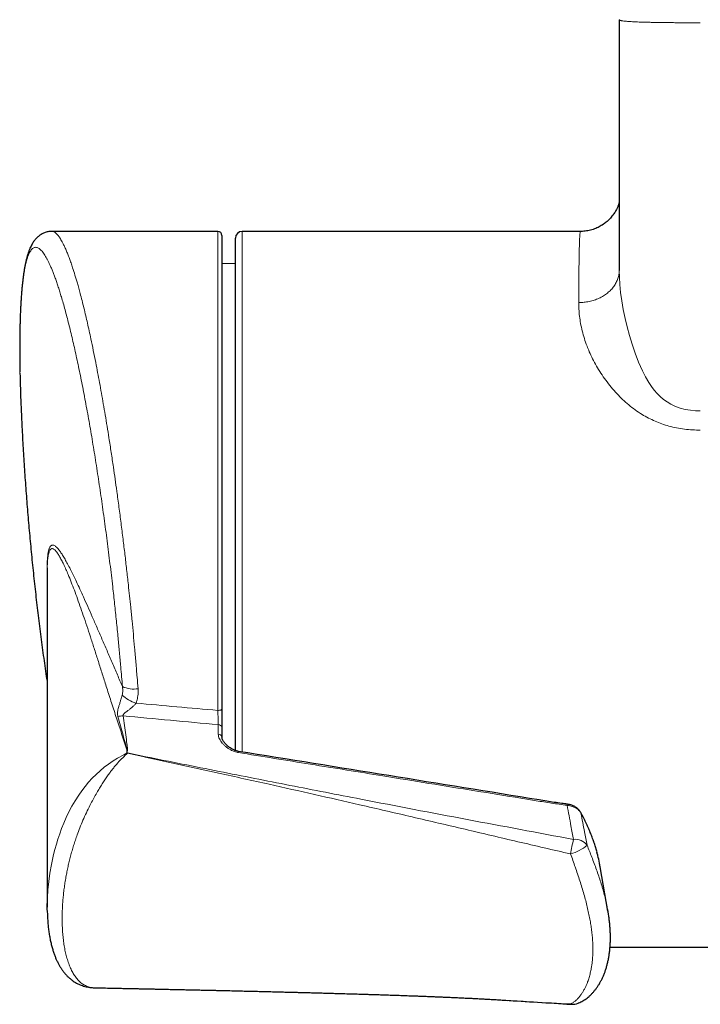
# Model space of a CAD drawing. Header units: millimetres. Extents: x 8 to 2236, y 12 to 2208.
# Tile 9 of 165: x 979 to 1030, y 547 to 620. Entities that reach past the tile are written whole.
import ezdxf

# ---------------------------------------------------------------- set-up
doc = ezdxf.new("R2010")
doc.units = ezdxf.units.MM

msp = doc.modelspace()

# ---------------------------------------------------------------- linework, layer by layer
at = {"color": 7, "linetype": 'Continuous', "lineweight": 30}
for p, q in [((993.833, 604.406), (981.545, 604.406)), ((994.133, 604.106), (994.133, 569.035)), ((995.133, 565.957), (995.133, 603.906)), ((1020.673, 604.406), (995.633, 604.406)), ((995.133, 602.011), (994.133, 602.02)), ((981.204, 579.258), (981.204, 554.371)), ((994.133, 567.668), (994.133, 566.961)), ((994.133, 566.961), (994.133, 566.973)), ((987.127, 565.784), (987.127, 565.93)), ((988.495, 565.482), (987.149, 565.761)), ((1021.938, 558.275), (1021.894, 558.443)), ((1022.709, 554.065), (1022.133, 557.356)), ((1022.704, 554.086), (1022.708, 554.065)), ((1022.862, 551.406), (1056.929, 551.406)), ((984.686, 548.398), (984.692, 548.397)), ((1015.082, 547.475), (1015.279, 547.463))]:
    msp.add_line(p, q, dxfattribs=at)
at = {"color": 252, "linetype": 'Continuous', "lineweight": 0}
for p, q in [((993.833, 568.933), (993.833, 604.406)), ((995.633, 604.406), (995.633, 565.855)), ((993.859, 567.172), (993.859, 567.88)), ((1021.939, 558.267), (1021.878, 558.507))]:
    msp.add_line(p, q, dxfattribs=at)
at = {"color": 252, "linetype": 'Continuous', "lineweight": 0, "flags": 128}
for points in [[(1023.545, 601.507), (1023.554, 601.017), (1023.587, 600.467), (1023.645, 599.892), (1023.731, 599.273), (1023.843, 598.63), (1023.98, 597.968), (1024.13, 597.34), (1024.301, 596.701), (1024.494, 596.055), (1024.716, 595.393), (1024.968, 594.732), (1025.257, 594.081), (1025.483, 593.639), (1025.736, 593.21), (1025.925, 592.927), (1026.132, 592.655), (1026.356, 592.397), (1026.579, 592.174), (1026.82, 591.967), (1027.085, 591.775), (1027.366, 591.607), (1027.714, 591.442), (1028.065, 591.317), (1028.428, 591.224), (1028.81, 591.16), (1029.197, 591.125), (1029.545, 591.116)], [(994.133, 569.035), (994.127, 569.015), (994.11, 568.996), (994.082, 568.978), (994.045, 568.963), (994, 568.95), (993.948, 568.941), (993.892, 568.935), (993.833, 568.933)], [(981.213, 554.698), (981.22, 555.056), (981.257, 555.65), (981.318, 556.258), (981.403, 556.885), (981.515, 557.525), (981.59, 557.893), (981.675, 558.265), (981.77, 558.641), (981.877, 559.021), (981.994, 559.406), (982.125, 559.795), (982.268, 560.187), (982.426, 560.582), (982.607, 560.996), (982.806, 561.414), (983.025, 561.831), (983.266, 562.247), (983.53, 562.66), (983.759, 562.986), (984.005, 563.306), (984.263, 563.615), (984.537, 563.914), (984.823, 564.2), (985.116, 564.467), (985.426, 564.724), (985.745, 564.965), (986.072, 565.189), (986.404, 565.396), (986.866, 565.653), (987.127, 565.784), (987.127, 565.784), (987.127, 565.784)], [(1020.695, 561.372), (1020.699, 561.363), (1020.708, 561.332)], [(1019.943, 547.198), (1019.965, 547.178), (1019.984, 547.172)]]:
    msp.add_lwpolyline(points, dxfattribs=at)
at = {"color": 7, "linetype": 'Continuous', "lineweight": 30}
for centre, radius, start, end in [((993.833, 604.106), 0.3, 0, 90), ((995.633, 603.906), 0.5, 90, 180), ((1020.056, 548.37), 1.2, 266.55568, 291.88246)]:
    msp.add_arc(centre, radius, start, end, dxfattribs=at)
at = {"color": 252, "linetype": 'Continuous', "lineweight": 0}
for centre, radius, start, end in [((987.596, 572.429), 1.915, 244.3874, 279.8032), ((988.577, 572.04), 2.688, 227.13083, 252.70444), ((986.831, 566.82), 1.712, 90.41469, 103.54302), ((993.878, 567.622), 0.259, 10.42114, 94.22584), ((993.877, 566.91), 0.263, 13.82993, 93.81199), ((1022.124, 561.605), 2.463, 170.9173, 172.94252), ((1036.154, 555.576), 16.44, 166.60668, 170.44102), ((1020.288, 558.3), 1.091, 36.4012, 96.63892), ((1018.968, 561.652), 3.485, 286.24515, 309.10864), ((1020.12, 548.216), 1.034, 260.11408, 291.72449)]:
    msp.add_arc(centre, radius, start, end, dxfattribs=at)
for centre, major_axis, ratio, start_param, end_param in [((1126.597, 577.906), (311.723, -18.806), 0.059895, 4.254464, 4.276046), ((1126.509, 577.202), (311.722, -19.521), 0.062137, 4.251619, 4.276728)]:
    msp.add_ellipse(centre, major_axis=major_axis, ratio=ratio, start_param=start_param, end_param=end_param, dxfattribs=at)
for points, knots in [([(1023.544, 601.542), (1023.544, 603.602), (1023.544, 607.723), (1023.544, 613.905), (1023.544, 618.027), (1023.544, 620.087)], [0, 0, 0, 0, 0.333333, 0.666662, 1, 1, 1, 1]), ([(1029.544, 619.859), (1029.544, 619.859), (1029.323, 619.859), (1028.883, 619.859), (1028.295, 619.861), (1027.78, 619.864), (1027.339, 619.868), (1026.935, 619.872), (1026.567, 619.877), (1026.235, 619.883), (1025.911, 619.889), (1025.597, 619.896), (1025.298, 619.905), (1025.016, 619.914), (1024.756, 619.924), (1024.522, 619.936), (1024.318, 619.948), (1024.143, 619.961), (1023.994, 619.974), (1023.864, 619.989), (1023.756, 620.005), (1023.671, 620.021), (1023.599, 620.041), (1023.551, 620.063), (1023.547, 620.078), (1023.544, 620.086)], [0, 0, 0, 0, 0.000006, 0.067162, 0.134304, 0.179838, 0.225396, 0.270902, 0.306887, 0.342866, 0.379575, 0.416276, 0.453555, 0.490829, 0.529558, 0.568291, 0.606772, 0.645262, 0.684834, 0.724414, 0.770468, 0.81658, 0.862665, 0.933435, 1, 1, 1, 1]), ([(981.546, 604.402), (981.562, 604.403), (981.608, 604.405), (981.688, 604.378), (981.784, 604.324), (981.896, 604.232), (982.025, 604.088), (982.154, 603.904), (982.265, 603.718), (982.367, 603.531), (982.479, 603.302), (982.603, 603.025), (982.725, 602.726), (982.846, 602.409), (982.965, 602.076), (983.101, 601.67), (983.257, 601.178), (983.407, 600.665), (983.536, 600.206), (983.652, 599.777), (983.778, 599.291), (983.915, 598.74), (984.049, 598.18), (984.18, 597.614), (984.307, 597.044), (984.452, 596.375), (984.614, 595.596), (984.781, 594.76), (984.935, 593.96), (985.076, 593.205), (985.216, 592.43), (985.355, 591.634), (985.495, 590.815), (985.633, 589.975), (985.781, 589.053), (985.936, 588.047), (986.089, 587.025), (986.228, 586.059), (986.367, 585.071), (986.514, 583.985), (986.668, 582.801), (986.814, 581.634), (986.952, 580.488), (987.082, 579.366), (987.196, 578.339), (987.296, 577.41), (987.388, 576.523), (987.483, 575.578), (987.578, 574.578), (987.673, 573.546), (987.766, 572.483), (987.85, 571.469), (987.9, 570.825), (987.922, 570.541)], [0, 0, 0, 0, 0.009374, 0.0264412, 0.0435127, 0.0605799, 0.0846846, 0.1087892, 0.1233141, 0.1378391, 0.1564903, 0.1751471, 0.1937984, 0.2109522, 0.2281103, 0.2452642, 0.269489, 0.2937139, 0.3082007, 0.3226875, 0.3412877, 0.3598932, 0.3784934, 0.3955972, 0.4127052, 0.4298091, 0.4539599, 0.4781108, 0.4972359, 0.5163727, 0.5355096, 0.5546347, 0.5740653, 0.593502, 0.6129326, 0.636852, 0.6607713, 0.6800189, 0.6992665, 0.7239059, 0.7485579, 0.7731972, 0.7960789, 0.8189708, 0.8418524, 0.8587016, 0.8755508, 0.8959469, 0.9163503, 0.9367463, 0.9594135, 0.9820807, 1, 1, 1, 1]), ([(1020.544, 599.138), (1020.545, 599.354), (1020.547, 599.785), (1020.551, 600.385), (1020.555, 600.95), (1020.56, 601.48), (1020.566, 601.972), (1020.573, 602.425), (1020.58, 602.834), (1020.589, 603.194), (1020.598, 603.504), (1020.607, 603.768), (1020.618, 603.988), (1020.629, 604.164), (1020.642, 604.295), (1020.655, 604.375), (1020.665, 604.411), (1020.672, 604.403), (1020.673, 604.402)], [0, 0, 0, 0, 0.064566, 0.129133, 0.194148, 0.259163, 0.325593, 0.392022, 0.458941, 0.525859, 0.590426, 0.654993, 0.720009, 0.785024, 0.851454, 0.917884, 0.984803, 1, 1, 1, 1]), ([(986.768, 570.702), (986.748, 570.945), (986.709, 571.431), (986.637, 572.272), (986.552, 573.226), (986.465, 574.145), (986.388, 574.921), (986.324, 575.55), (986.259, 576.181), (986.191, 576.816), (986.121, 577.455), (986.041, 578.165), (985.95, 578.946), (985.849, 579.794), (985.744, 580.642), (985.637, 581.487), (985.526, 582.33), (985.413, 583.169), (985.297, 584.003), (985.178, 584.831), (985.058, 585.652), (984.935, 586.463), (984.81, 587.262), (984.684, 588.05), (984.557, 588.828), (984.427, 589.594), (984.296, 590.348), (984.163, 591.089), (984.029, 591.815), (983.894, 592.527), (983.758, 593.223), (983.621, 593.9), (983.484, 594.558), (983.347, 595.196), (983.21, 595.815), (983.072, 596.415), (982.935, 596.994), (982.797, 597.552), (982.659, 598.088), (982.522, 598.601), (982.386, 599.091), (982.257, 599.533), (982.136, 599.929), (982.023, 600.285), (981.911, 600.621), (981.8, 600.937), (981.692, 601.23), (981.585, 601.503), (981.48, 601.756), (981.377, 601.988), (981.276, 602.2), (981.178, 602.39), (981.081, 602.562), (980.979, 602.725), (980.872, 602.874), (980.761, 603.004), (980.653, 603.105), (980.548, 603.177), (980.446, 603.22), (980.346, 603.233), (980.25, 603.216), (980.157, 603.169), (980.067, 603.092), (979.982, 602.986), (979.901, 602.851), (979.824, 602.689), (979.751, 602.499), (979.682, 602.28), (979.617, 602.032), (979.556, 601.756), (979.499, 601.451), (979.446, 601.118), (979.398, 600.757), (979.354, 600.373), (979.315, 599.966), (979.281, 599.537), (979.251, 599.084), (979.225, 598.605), (979.204, 598.103), (979.187, 597.576), (979.175, 597.026), (979.168, 596.452), (979.165, 595.857), (979.166, 595.244), (979.173, 594.617), (979.183, 593.977), (979.193, 593.537), (979.199, 593.317)], [0, 0, 0, 0, 0.010714, 0.021438, 0.036724, 0.052039, 0.060994, 0.069949, 0.078927, 0.087905, 0.097006, 0.106113, 0.118171, 0.130242, 0.142348, 0.154453, 0.166612, 0.178772, 0.190964, 0.203156, 0.215403, 0.22765, 0.239816, 0.251996, 0.264209, 0.276423, 0.288691, 0.300959, 0.31326, 0.325561, 0.337917, 0.350274, 0.362555, 0.374849, 0.387179, 0.399508, 0.411893, 0.424278, 0.436697, 0.449117, 0.461593, 0.47407, 0.484626, 0.495182, 0.505773, 0.516365, 0.526695, 0.537025, 0.547389, 0.557752, 0.567849, 0.577947, 0.588075, 0.598204, 0.610449, 0.622708, 0.635003, 0.647297, 0.659649, 0.672001, 0.684388, 0.696776, 0.709223, 0.721669, 0.733778, 0.7459, 0.758058, 0.770215, 0.782429, 0.794643, 0.806893, 0.819143, 0.831451, 0.843759, 0.855724, 0.867702, 0.879715, 0.891729, 0.903797, 0.915866, 0.927969, 0.940072, 0.952232, 0.964392, 0.97627, 0.988162, 1, 1, 1, 1]), ([(1020.544, 599.138), (1020.675, 599.142), (1020.937, 599.15), (1021.324, 599.213), (1021.697, 599.314), (1022.05, 599.453), (1022.377, 599.628), (1022.673, 599.836), (1022.933, 600.073), (1023.151, 600.335), (1023.325, 600.618), (1023.451, 600.917), (1023.53, 601.227), (1023.539, 601.437), (1023.544, 601.542)], [0, 0, 0, 0, 0.0833333, 0.1666667, 0.25, 0.3333334, 0.4166667, 0.5, 0.5833334, 0.6666667, 0.7500001, 0.8333334, 0.9166667, 1, 1, 1, 1]), ([(1029.545, 589.692), (1029.349, 589.695), (1028.957, 589.702), (1028.371, 589.757), (1027.791, 589.847), (1027.233, 589.977), (1026.698, 590.146), (1026.189, 590.347), (1025.7, 590.582), (1025.208, 590.862), (1024.719, 591.188), (1024.239, 591.562), (1023.791, 591.959), (1023.355, 592.397), (1022.935, 592.873), (1022.536, 593.385), (1022.175, 593.908), (1021.853, 594.438), (1021.569, 594.97), (1021.34, 595.46), (1021.134, 595.963), (1020.955, 596.479), (1020.798, 597.041), (1020.679, 597.591), (1020.599, 598.126), (1020.551, 598.645), (1020.546, 598.974), (1020.544, 599.138)], [0, 0, 0, 0, 0.034383, 0.068859, 0.103306, 0.137651, 0.17017, 0.202791, 0.235421, 0.267952, 0.305705, 0.343566, 0.381455, 0.419245, 0.462527, 0.505968, 0.549518, 0.593095, 0.636602, 0.679927, 0.713638, 0.761223, 0.808943, 0.856754, 0.904592, 0.952374, 1, 1, 1, 1]), ([(981.204, 578.718), (981.202, 578.789), (981.197, 578.952), (981.192, 579.229), (981.191, 579.545), (981.199, 579.864), (981.215, 580.149), (981.236, 580.369), (981.259, 580.538), (981.281, 580.664), (981.306, 580.774), (981.333, 580.868), (981.362, 580.949), (981.395, 581.018), (981.431, 581.075), (981.483, 581.135), (981.552, 581.176), (981.639, 581.181), (981.73, 581.149), (981.831, 581.082), (981.943, 580.976), (982.075, 580.82), (982.219, 580.619), (982.385, 580.359), (982.565, 580.05), (982.762, 579.685), (982.961, 579.296), (983.163, 578.887), (983.379, 578.435), (983.619, 577.92), (983.9, 577.305), (984.205, 576.624), (984.539, 575.865), (984.889, 575.065), (985.253, 574.227), (985.625, 573.364), (986.006, 572.479), (986.386, 571.593), (986.644, 570.992), (986.768, 570.702)], [0, 0, 0, 0, 0.008504, 0.019535, 0.035491, 0.051589, 0.067838, 0.084222, 0.095125, 0.10606, 0.116595, 0.12713, 0.137752, 0.148374, 0.159908, 0.171444, 0.194647, 0.216494, 0.23841, 0.259469, 0.285119, 0.310826, 0.340782, 0.370795, 0.404888, 0.439034, 0.474584, 0.506532, 0.538503, 0.578569, 0.618668, 0.665621, 0.712614, 0.761406, 0.810233, 0.858606, 0.907007, 0.955071, 1, 1, 1, 1]), ([(987.107, 566.023), (986.974, 566.416), (986.709, 567.203), (986.331, 568.356), (985.965, 569.488), (985.627, 570.546), (985.313, 571.532), (985.022, 572.444), (984.739, 573.331), (984.465, 574.182), (984.197, 575.001), (983.939, 575.774), (983.687, 576.51), (983.445, 577.197), (983.208, 577.842), (982.979, 578.441), (982.772, 578.954), (982.587, 579.387), (982.422, 579.75), (982.26, 580.077), (982.13, 580.315), (982.028, 580.482), (981.953, 580.594), (981.88, 580.692), (981.8, 580.784), (981.716, 580.861), (981.629, 580.911), (981.546, 580.923), (981.482, 580.896), (981.433, 580.85), (981.395, 580.795), (981.354, 580.712), (981.314, 580.588), (981.279, 580.429), (981.253, 580.255), (981.234, 580.08), (981.222, 579.915), (981.213, 579.73), (981.208, 579.585), (981.207, 579.497), (981.207, 579.481)], [0, 0, 0, 0, 0.049211, 0.098447, 0.147706, 0.196987, 0.239415, 0.281857, 0.323604, 0.365368, 0.405818, 0.44629, 0.485139, 0.524016, 0.561529, 0.599079, 0.636125, 0.664763, 0.693436, 0.722156, 0.750931, 0.765358, 0.779785, 0.794261, 0.808736, 0.827996, 0.847285, 0.866637, 0.886034, 0.895789, 0.905543, 0.919283, 0.933022, 0.947056, 0.961086, 0.970238, 0.979389, 0.988681, 0.997972, 1, 1, 1, 1]), ([(986.748, 570.07), (986.758, 570.115), (986.787, 570.24), (986.798, 570.453), (986.778, 570.618), (986.768, 570.702)], [0, 0, 0, 0, 0.218995, 0.604223, 1, 1, 1, 1]), ([(987.922, 570.541), (987.926, 570.472), (987.933, 570.334), (987.925, 570.126), (987.899, 569.917), (987.854, 569.698), (987.805, 569.552), (987.778, 569.473)], [0, 0, 0, 0, 0.1896166, 0.3802856, 0.5744782, 0.7699964, 1, 1, 1, 1]), ([(986.43, 568.485), (986.421, 568.524), (986.405, 568.596), (986.402, 568.709), (986.411, 568.836), (986.438, 568.984), (986.484, 569.17), (986.546, 569.382), (986.616, 569.611), (986.674, 569.805), (986.717, 569.955), (986.738, 570.031), (986.748, 570.07)], [0, 0, 0, 0, 0.088883, 0.1665093, 0.2448147, 0.3561036, 0.4684331, 0.6094064, 0.7526313, 0.8741551, 0.9366965, 1, 1, 1, 1]), ([(987.778, 569.473), (987.733, 569.42), (987.643, 569.312), (987.479, 569.163), (987.303, 569.019), (987.14, 568.898), (987.002, 568.793), (986.906, 568.715), (986.843, 568.647), (986.814, 568.594), (986.811, 568.556), (986.817, 568.537), (986.819, 568.532)], [0, 0, 0, 0, 0.146289, 0.297669, 0.457208, 0.618996, 0.725526, 0.833266, 0.894046, 0.945844, 0.985479, 1, 1, 1, 1]), ([(993.859, 567.88), (993.859, 567.908), (993.858, 567.977), (993.855, 568.106), (993.851, 568.261), (993.847, 568.428), (993.843, 568.597), (993.838, 568.769), (993.835, 568.878), (993.833, 568.933)], [0, 0, 0, 0, 0.102362, 0.249465, 0.400883, 0.548475, 0.700357, 0.848052, 1, 1, 1, 1]), ([(987.107, 566.023), (987.105, 566.033), (987.093, 566.088), (987.055, 566.234), (986.96, 566.584), (986.744, 567.355), (986.558, 568.025), (986.43, 568.485)], [0, 0, 0, 0, 0.012597, 0.065557, 0.175568, 0.43477, 1, 1, 1, 1]), ([(986.819, 568.532), (986.883, 568.06), (986.978, 567.37), (987.086, 566.588), (987.13, 566.234), (987.143, 566.075), (987.144, 565.997), (987.14, 565.959), (987.135, 565.94), (987.129, 565.933), (987.127, 565.93)], [0, 0, 0, 0, 0.544023, 0.793761, 0.90004, 0.951498, 0.977185, 0.990272, 0.995229, 1, 1, 1, 1]), ([(995.326, 565.818), (995.295, 565.824), (995.196, 565.842), (995.034, 565.893), (994.838, 565.979), (994.645, 566.09), (994.462, 566.222), (994.3, 566.364), (994.159, 566.513), (994.04, 566.667), (993.945, 566.829), (993.875, 566.999), (993.865, 567.115), (993.859, 567.172)], [0, 0, 0, 0, 0.038266, 0.122913, 0.207723, 0.308985, 0.410715, 0.512201, 0.60897, 0.705951, 0.80258, 0.901412, 1, 1, 1, 1]), ([(995.348, 565.902), (995.347, 565.902), (995.347, 565.905), (995.343, 565.892), (995.336, 565.865), (995.329, 565.834), (995.326, 565.818)], [0, 0, 0, 0, 0.081689, 0.387792, 0.693896, 1, 1, 1, 1]), ([(987.149, 565.761), (987.149, 565.761), (987.086, 565.705), (986.958, 565.592), (986.769, 565.412), (986.581, 565.22), (986.395, 565.017), (986.211, 564.803), (986.029, 564.579), (985.849, 564.344), (985.661, 564.085), (985.465, 563.801), (985.263, 563.489), (985.065, 563.169), (984.861, 562.819), (984.649, 562.443), (984.41, 561.993), (984.16, 561.491), (983.906, 560.939), (983.673, 560.384), (983.48, 559.88), (983.32, 559.429), (983.187, 559.029), (983.066, 558.632), (982.954, 558.238), (982.853, 557.848), (982.761, 557.462), (982.679, 557.08), (982.602, 556.684), (982.531, 556.274), (982.468, 555.851), (982.416, 555.435), (982.375, 555.024), (982.343, 554.619), (982.321, 554.221), (982.308, 553.829), (982.305, 553.411), (982.315, 552.968), (982.34, 552.504), (982.381, 552.052), (982.438, 551.612), (982.514, 551.185), (982.608, 550.773), (982.721, 550.378), (982.853, 550.013), (983.003, 549.679), (983.17, 549.379), (983.36, 549.107), (983.539, 548.907), (983.698, 548.767), (983.827, 548.67), (983.964, 548.587), (984.109, 548.517), (984.261, 548.461), (984.421, 548.422), (984.562, 548.399), (984.653, 548.398), (984.686, 548.398)], [0, 0, 0, 0, 0.0000023, 0.0117731, 0.0235781, 0.035408, 0.0472958, 0.0592125, 0.0711912, 0.0832024, 0.0952605, 0.1095912, 0.1239828, 0.1384367, 0.1529527, 0.1702555, 0.1876458, 0.2110566, 0.2346315, 0.2583499, 0.2821929, 0.29975, 0.317353, 0.3349866, 0.3526757, 0.3703885, 0.3881508, 0.4059316, 0.4237404, 0.4441898, 0.4646662, 0.4851605, 0.5056899, 0.5262351, 0.5468135, 0.5674061, 0.5880197, 0.6139407, 0.6398888, 0.665866, 0.6920887, 0.7183469, 0.7448201, 0.7714296, 0.7980947, 0.8230097, 0.8479916, 0.8730555, 0.8982192, 0.9115397, 0.9248947, 0.9382733, 0.9517089, 0.9651727, 0.9786986, 0.9922589, 1, 1, 1, 1]), ([(1019.943, 558.306), (1018.639, 558.608), (1016.033, 559.212), (1012.129, 560.13), (1008.225, 561.046), (1004.51, 561.908), (1000.982, 562.713), (997.504, 563.493), (993.332, 564.415), (990.271, 565.076), (988.463, 565.467)], [0, 0, 0, 0, 0.1241014, 0.2482129, 0.3723488, 0.4964916, 0.6026321, 0.7087746, 0.8279774, 1, 1, 1, 1]), ([(988.476, 565.505), (990.29, 565.143), (993.853, 564.431), (999.168, 563.382), (1005.288, 562.188), (1012.285, 560.848), (1017.536, 559.872), (1020.161, 559.384)], [0, 0, 0, 0, 0.172091, 0.337898, 0.503708, 0.751849, 1, 1, 1, 1]), ([(1019.679, 561.907), (1019.299, 561.959), (1018.539, 562.064), (1017.403, 562.245), (1015.512, 562.553), (1011.729, 563.164), (1006.537, 564.005), (1001.585, 564.806), (998.009, 565.385), (996.22, 565.674), (995.326, 565.818)], [0, 0, 0, 0, 0.046625, 0.0932601, 0.1398962, 0.2797067, 0.5593276, 0.7796638, 0.8898319, 1, 1, 1, 1]), ([(1020.161, 559.384), (1020.098, 559.714), (1019.938, 560.556), (1019.777, 561.397), (1019.679, 561.907)], [0, 0, 0, 0, 0.392821, 1, 1, 1, 1]), ([(1020.708, 561.332), (1020.679, 561.377), (1020.622, 561.467), (1020.499, 561.589), (1020.353, 561.695), (1020.184, 561.784), (1019.997, 561.851), (1019.825, 561.891), (1019.718, 561.903), (1019.679, 561.907)], [0, 0, 0, 0, 0.151592, 0.303198, 0.453949, 0.604711, 0.75877, 0.912831, 1, 1, 1, 1]), ([(1020.708, 561.332), (1020.797, 560.869), (1020.95, 560.074), (1021.102, 559.279), (1021.166, 558.948)], [0, 0, 0, 0, 0.583182, 1, 1, 1, 1]), ([(1021.878, 558.507), (1021.807, 558.743), (1021.666, 559.218), (1021.391, 559.926), (1021.077, 560.632), (1020.831, 561.099), (1020.708, 561.332)], [0, 0, 0, 0, 0.248542, 0.4977, 0.748592, 1, 1, 1, 1]), ([(1021.166, 558.948), (1021.224, 558.802), (1021.341, 558.509), (1021.517, 558.061), (1021.692, 557.602), (1021.863, 557.133), (1022.025, 556.667), (1022.176, 556.207), (1022.314, 555.75), (1022.439, 555.299), (1022.55, 554.853), (1022.639, 554.448), (1022.685, 554.195), (1022.704, 554.086)], [0, 0, 0, 0, 0.0842849, 0.1688105, 0.2619547, 0.3556007, 0.4494957, 0.5441742, 0.6390634, 0.7347092, 0.8305441, 0.9267935, 1, 1, 1, 1]), ([(1019.943, 547.198), (1020.012, 547.234), (1020.144, 547.302), (1020.332, 547.448), (1020.499, 547.61), (1020.65, 547.79), (1020.784, 547.977), (1020.907, 548.179), (1021.018, 548.388), (1021.118, 548.605), (1021.217, 548.855), (1021.315, 549.147), (1021.405, 549.486), (1021.472, 549.813), (1021.521, 550.123), (1021.556, 550.428), (1021.581, 550.757), (1021.594, 551.112), (1021.592, 551.479), (1021.576, 551.858), (1021.546, 552.247), (1021.502, 552.648), (1021.444, 553.058), (1021.37, 553.484), (1021.282, 553.924), (1021.178, 554.38), (1021.06, 554.846), (1020.929, 555.323), (1020.784, 555.812), (1020.628, 556.31), (1020.461, 556.82), (1020.29, 557.324), (1020.116, 557.819), (1020.001, 558.144), (1019.943, 558.306)], [0, 0, 0, 0, 0.036914, 0.070784, 0.104656, 0.133867, 0.163078, 0.19086, 0.218641, 0.244531, 0.270421, 0.305222, 0.340041, 0.374844, 0.401161, 0.427478, 0.45784, 0.488203, 0.518806, 0.549409, 0.580328, 0.611246, 0.642416, 0.673585, 0.706016, 0.738649, 0.771283, 0.804332, 0.837381, 0.87088, 0.904378, 0.93814, 0.96907, 1, 1, 1, 1]), ([(1015.279, 547.463), (1015.897, 547.424), (1017.451, 547.328), (1019.006, 547.247), (1019.943, 547.198)], [0, 0, 0, 0, 0.398239, 1, 1, 1, 1])]:
    msp.add_open_spline(points, degree=3, knots=knots, dxfattribs=at)
at = {"color": 7, "linetype": 'Continuous', "lineweight": 30}
for points, knots in [([(1023.544, 620.086), (1023.544, 617.713), (1023.544, 612.91), (1023.544, 606.717), (1023.544, 602.898), (1023.544, 601.507)], [0, 0, 0, 0, 0.383155, 0.775431, 1, 1, 1, 1]), ([(1023.544, 606.56), (1023.541, 606.55), (1023.532, 606.517), (1023.512, 606.453), (1023.483, 606.37), (1023.449, 606.279), (1023.407, 606.181), (1023.358, 606.075), (1023.3, 605.962), (1023.231, 605.842), (1023.15, 605.716), (1023.058, 605.588), (1022.955, 605.459), (1022.841, 605.332), (1022.716, 605.209), (1022.583, 605.092), (1022.441, 604.982), (1022.292, 604.88), (1022.136, 604.786), (1021.974, 604.702), (1021.801, 604.624), (1021.616, 604.556), (1021.422, 604.499), (1021.226, 604.455), (1021.029, 604.426), (1020.844, 604.409), (1020.726, 604.408), (1020.673, 604.407)], [0, 0, 0, 0, 0.014328, 0.044746, 0.075095, 0.105814, 0.137451, 0.170481, 0.205267, 0.242002, 0.280669, 0.321048, 0.362796, 0.405556, 0.449025, 0.492976, 0.537252, 0.581748, 0.626393, 0.671142, 0.715964, 0.765817, 0.815334, 0.864373, 0.912956, 0.961104, 1, 1, 1, 1]), ([(981.546, 604.406), (981.542, 604.406), (981.493, 604.408), (981.397, 604.4), (981.259, 604.382), (981.125, 604.349), (980.997, 604.306), (980.874, 604.253), (980.759, 604.19), (980.65, 604.119), (980.547, 604.041), (980.451, 603.955), (980.361, 603.862), (980.275, 603.761), (980.193, 603.651), (980.113, 603.529), (980.037, 603.394), (979.961, 603.242), (979.886, 603.069), (979.813, 602.874), (979.745, 602.66), (979.682, 602.435), (979.625, 602.201), (979.574, 601.961), (979.527, 601.716), (979.485, 601.465), (979.446, 601.206), (979.41, 600.936), (979.377, 600.659), (979.347, 600.373), (979.32, 600.08), (979.295, 599.779), (979.272, 599.469), (979.252, 599.151), (979.234, 598.823), (979.218, 598.485), (979.204, 598.137), (979.192, 597.781), (979.182, 597.415), (979.175, 597.04), (979.169, 596.656), (979.166, 596.263), (979.165, 595.863), (979.165, 595.454), (979.168, 595.036), (979.173, 594.609), (979.178, 594.269), (979.182, 594.069), (979.183, 594.017)], [0, 0, 0, 0, 0.000912, 0.013786, 0.026555, 0.039285, 0.052033, 0.064877, 0.077909, 0.091234, 0.104977, 0.119291, 0.134356, 0.150394, 0.167674, 0.186528, 0.207336, 0.230138, 0.256225, 0.284724, 0.314734, 0.344771, 0.374114, 0.402736, 0.430786, 0.457537, 0.48462, 0.511346, 0.537765, 0.563904, 0.589773, 0.61537, 0.640685, 0.665829, 0.691149, 0.71636, 0.741489, 0.766562, 0.791601, 0.816632, 0.841673, 0.866744, 0.891526, 0.916375, 0.941286, 0.96623, 0.991174, 1, 1, 1, 1]), ([(979.185, 593.92), (979.186, 593.857), (979.19, 593.664), (979.195, 593.465), (979.198, 593.331)], [0, 0, 0, 0, 0.3246581, 1, 1, 1, 1]), ([(979.199, 593.317), (979.199, 593.315), (979.204, 593.093), (979.218, 592.634), (979.241, 591.94), (979.27, 591.224), (979.293, 590.708), (979.307, 590.426), (979.309, 590.392)], [0, 0, 0, 0, 0.001752, 0.242109, 0.48356, 0.725011, 0.967134, 1, 1, 1, 1]), ([(979.303, 590.515), (979.306, 590.454), (979.332, 589.867), (979.393, 588.753), (979.487, 587.174), (979.595, 585.596), (979.716, 584.019), (979.849, 582.443), (979.995, 580.867), (980.153, 579.293), (980.324, 577.72), (980.507, 576.149), (980.703, 574.578), (980.912, 573.01), (981.079, 571.808), (981.181, 571.13), (981.204, 570.973)], [0, 0, 0, 0, 0.009315, 0.089832, 0.170355, 0.250881, 0.331413, 0.411948, 0.492488, 0.573033, 0.653581, 0.734133, 0.814689, 0.895249, 0.975813, 1, 1, 1, 1]), ([(981.207, 579.481), (981.205, 579.425), (981.204, 579.354), (981.205, 579.275), (981.205, 579.258)], [0, 0, 0, 0, 0.784287, 1, 1, 1, 1]), ([(994.133, 569.035), (994.133, 568.965), (994.133, 568.824), (994.133, 568.604), (994.133, 568.381), (994.133, 568.167), (994.133, 567.964), (994.133, 567.797), (994.133, 567.705), (994.133, 567.668)], [0, 0, 0, 0, 0.147544, 0.299359, 0.446905, 0.598746, 0.745965, 0.89749, 1, 1, 1, 1]), ([(995.348, 565.905), (995.341, 565.906), (995.299, 565.914), (995.23, 565.93), (995.139, 565.956), (995.052, 565.99), (994.957, 566.033), (994.856, 566.087), (994.752, 566.153), (994.648, 566.228), (994.545, 566.314), (994.446, 566.407), (994.358, 566.502), (994.285, 566.595), (994.227, 566.683), (994.186, 566.76), (994.163, 566.816), (994.148, 566.87), (994.138, 566.922), (994.136, 566.962), (994.135, 566.973)], [0, 0, 0, 0, 0.010616, 0.059876, 0.100968, 0.145491, 0.197306, 0.257445, 0.321429, 0.390194, 0.464374, 0.544011, 0.621067, 0.693818, 0.763098, 0.829839, 0.870034, 0.908175, 0.975683, 1, 1, 1, 1]), ([(987.127, 565.93), (987.126, 565.935), (987.124, 565.957), (987.116, 565.988), (987.109, 566.013), (987.107, 566.023)], [0, 0, 0, 0, 0.185058, 0.68031, 1, 1, 1, 1]), ([(1019.691, 561.993), (1019.558, 562.01), (1019.234, 562.051), (1018.729, 562.122), (1018.169, 562.21), (1010.38, 563.481), (1002.769, 564.707), (995.348, 565.903)], [0, 0, 0, 0, 0.016388, 0.039696, 0.061959, 0.085415, 1, 1, 1, 1]), ([(987.127, 565.784), (987.127, 565.781), (987.127, 565.776), (987.132, 565.769), (987.138, 565.764), (987.144, 565.762), (987.148, 565.761), (987.149, 565.761)], [0, 0, 0, 0, 0.297265, 0.515586, 0.735337, 0.929538, 1, 1, 1, 1]), ([(1020.695, 561.371), (1020.693, 561.375), (1020.676, 561.409), (1020.634, 561.471), (1020.568, 561.556), (1020.49, 561.635), (1020.402, 561.71), (1020.305, 561.777), (1020.2, 561.837), (1020.089, 561.889), (1019.972, 561.932), (1019.85, 561.966), (1019.756, 561.986), (1019.702, 561.991), (1019.691, 561.993)], [0, 0, 0, 0, 0.0104611, 0.1009675, 0.1939783, 0.289219, 0.384671, 0.4810638, 0.579342, 0.6772611, 0.7752181, 0.8745832, 0.9741771, 1, 1, 1, 1]), ([(1021.874, 558.519), (1021.846, 558.62), (1021.783, 558.841), (1021.671, 559.181), (1021.542, 559.541), (1021.4, 559.902), (1021.245, 560.266), (1021.075, 560.632), (1020.893, 561), (1020.761, 561.247), (1020.695, 561.371)], [0, 0, 0, 0, 0.104941, 0.228908, 0.353878, 0.479989, 0.607382, 0.736219, 0.866995, 1, 1, 1, 1]), ([(1021.874, 558.519), (1021.875, 558.517), (1021.877, 558.513), (1021.878, 558.508), (1021.878, 558.507)], [0, 0, 0, 0, 0.561231, 1, 1, 1, 1]), ([(1022.13, 557.355), (1022.115, 557.448), (1022.068, 557.721), (1022, 558.027), (1021.946, 558.241), (1021.939, 558.267)], [0, 0, 0, 0, 0.309874, 0.916462, 1, 1, 1, 1]), ([(981.208, 554.136), (981.207, 554.187), (981.201, 554.37), (981.208, 554.561), (981.213, 554.698)], [0, 0, 0, 0, 0.2817803, 1, 1, 1, 1]), ([(981.207, 554.126), (981.208, 554.078), (981.21, 553.899), (981.223, 553.597), (981.247, 553.221), (981.282, 552.858), (981.327, 552.508), (981.382, 552.17), (981.446, 551.845), (981.52, 551.531), (981.601, 551.238), (981.687, 550.967), (981.777, 550.722), (981.873, 550.492), (981.974, 550.277), (982.08, 550.076), (982.192, 549.889), (982.312, 549.708), (982.443, 549.534), (982.585, 549.368), (982.732, 549.216), (982.885, 549.077), (983.043, 548.952), (983.205, 548.84), (983.371, 548.741), (983.541, 548.655), (983.714, 548.582), (983.892, 548.52), (984.073, 548.471), (984.259, 548.433), (984.436, 548.41), (984.579, 548.398), (984.66, 548.397), (984.686, 548.397)], [0, 0, 0, 0, 0.017885, 0.067683, 0.116502, 0.164385, 0.211386, 0.257552, 0.302924, 0.347539, 0.391568, 0.430242, 0.467013, 0.502021, 0.535406, 0.567304, 0.597855, 0.627201, 0.658583, 0.68875, 0.717816, 0.745952, 0.773319, 0.799633, 0.82508, 0.84993, 0.874348, 0.898484, 0.922473, 0.94643, 0.970457, 0.990343, 1, 1, 1, 1]), ([(1020.502, 547.257), (1020.52, 547.264), (1020.588, 547.29), (1020.706, 547.347), (1020.859, 547.429), (1021.013, 547.527), (1021.164, 547.636), (1021.312, 547.757), (1021.456, 547.891), (1021.596, 548.037), (1021.732, 548.196), (1021.863, 548.368), (1021.988, 548.552), (1022.108, 548.748), (1022.221, 548.956), (1022.326, 549.175), (1022.424, 549.405), (1022.513, 549.644), (1022.593, 549.894), (1022.664, 550.153), (1022.726, 550.421), (1022.778, 550.698), (1022.821, 550.982), (1022.854, 551.274), (1022.877, 551.572), (1022.889, 551.875), (1022.892, 552.184), (1022.884, 552.5), (1022.865, 552.821), (1022.837, 553.15), (1022.798, 553.482), (1022.755, 553.793), (1022.719, 553.996), (1022.704, 554.086)], [0, 0, 0, 0, 0.008106, 0.030895, 0.056595, 0.082843, 0.109765, 0.137433, 0.1659, 0.195202, 0.22535, 0.25633, 0.288104, 0.320616, 0.353797, 0.387568, 0.421835, 0.456397, 0.491589, 0.52721, 0.563195, 0.599478, 0.635994, 0.67268, 0.709479, 0.746338, 0.783207, 0.820071, 0.85766, 0.895315, 0.932928, 0.970415, 1, 1, 1, 1]), ([(984.692, 548.395), (984.816, 548.393), (985.139, 548.386), (985.642, 548.376), (986.184, 548.365), (986.675, 548.355), (987.116, 548.346), (987.506, 548.338), (987.845, 548.331), (988.134, 548.325), (988.363, 548.32), (988.538, 548.316), (988.663, 548.314), (988.754, 548.312), (988.818, 548.31), (988.876, 548.309), (988.954, 548.307), (989.065, 548.305), (989.212, 548.302), (989.386, 548.298), (989.577, 548.294), (989.774, 548.29), (989.971, 548.286), (990.465, 548.275), (991.023, 548.263), (991.643, 548.25), (992.026, 548.241), (992.404, 548.233), (992.773, 548.224), (993.092, 548.217), (993.352, 548.211), (993.551, 548.207), (993.732, 548.203), (993.914, 548.199), (994.115, 548.194), (994.345, 548.189), (994.682, 548.181), (995.12, 548.171), (995.652, 548.158), (996.109, 548.147), (996.481, 548.138), (996.755, 548.132), (997.002, 548.126), (997.219, 548.121), (997.422, 548.116), (997.637, 548.11), (997.909, 548.104), (998.237, 548.095), (998.611, 548.086), (998.988, 548.076), (999.354, 548.067), (999.695, 548.058), (1000.005, 548.05), (1000.29, 548.043), (1000.539, 548.036), (1000.769, 548.03), (1000.998, 548.024), (1001.258, 548.017), (1001.585, 548.008), (1001.969, 547.997), (1002.395, 547.985), (1002.819, 547.973), (1003.186, 547.963), (1003.498, 547.954), (1003.755, 547.946), (1004.009, 547.939), (1004.253, 547.931), (1004.493, 547.924), (1004.715, 547.917), (1004.914, 547.911), (1005.067, 547.906), (1005.18, 547.903), (1005.276, 547.9), (1005.381, 547.896), (1005.52, 547.892), (1005.69, 547.887), (1006.008, 547.876), (1006.448, 547.862), (1006.987, 547.844), (1007.489, 547.826), (1007.879, 547.812), (1008.168, 547.802), (1008.357, 547.795), (1008.526, 547.789), (1008.673, 547.783), (1008.813, 547.778), (1008.962, 547.772), (1009.145, 547.765), (1009.368, 547.757), (1009.631, 547.746), (1009.929, 547.734), (1010.255, 547.721), (1010.624, 547.706), (1011.009, 547.689), (1011.392, 547.672), (1011.702, 547.658), (1011.946, 547.646), (1012.13, 547.637), (1012.287, 547.629), (1012.413, 547.623), (1012.522, 547.618), (1012.637, 547.612), (1012.784, 547.604), (1012.971, 547.595), (1013.196, 547.583), (1013.46, 547.569), (1013.75, 547.553), (1014.048, 547.536), (1014.365, 547.518), (1014.693, 547.498), (1015.005, 547.479), (1015.198, 547.466), (1015.278, 547.461)], [0, 0, 0, 0, 0.012236, 0.031668, 0.049432, 0.065529, 0.079965, 0.092742, 0.103863, 0.11333, 0.121145, 0.126397, 0.130504, 0.133467, 0.135286, 0.136806, 0.13923, 0.142935, 0.147736, 0.153632, 0.160059, 0.166497, 0.172943, 0.1794, 0.215068, 0.227731, 0.240255, 0.252642, 0.264893, 0.2766, 0.283975, 0.290495, 0.29616, 0.301778, 0.308356, 0.315894, 0.324391, 0.341491, 0.358921, 0.376626, 0.386375, 0.395457, 0.403534, 0.410608, 0.416742, 0.423541, 0.431609, 0.443366, 0.455602, 0.468307, 0.48051, 0.491677, 0.501808, 0.510972, 0.519663, 0.526253, 0.533566, 0.542079, 0.551787, 0.565652, 0.579704, 0.59356, 0.60722, 0.615705, 0.624113, 0.632443, 0.640623, 0.648016, 0.655944, 0.662418, 0.667442, 0.671021, 0.673409, 0.67686, 0.681371, 0.68694, 0.693542, 0.712493, 0.730041, 0.746267, 0.761619, 0.768254, 0.774548, 0.780068, 0.784797, 0.788933, 0.793728, 0.799401, 0.806892, 0.815506, 0.825235, 0.836074, 0.847507, 0.861348, 0.873807, 0.884896, 0.891564, 0.897634, 0.902918, 0.90697, 0.909912, 0.91349, 0.918297, 0.924327, 0.931716, 0.940356, 0.950189, 0.960069, 0.969505, 0.98119, 0.992118, 1, 1, 1, 1]), ([(1015.085, 547.474), (1015.888, 547.423), (1017.52, 547.321), (1019.154, 547.223), (1019.984, 547.173)], [0, 0, 0, 0, 0.491803, 1, 1, 1, 1])]:
    msp.add_open_spline(points, degree=3, knots=knots, dxfattribs=at)

doc.saveas('drawing.dxf')
